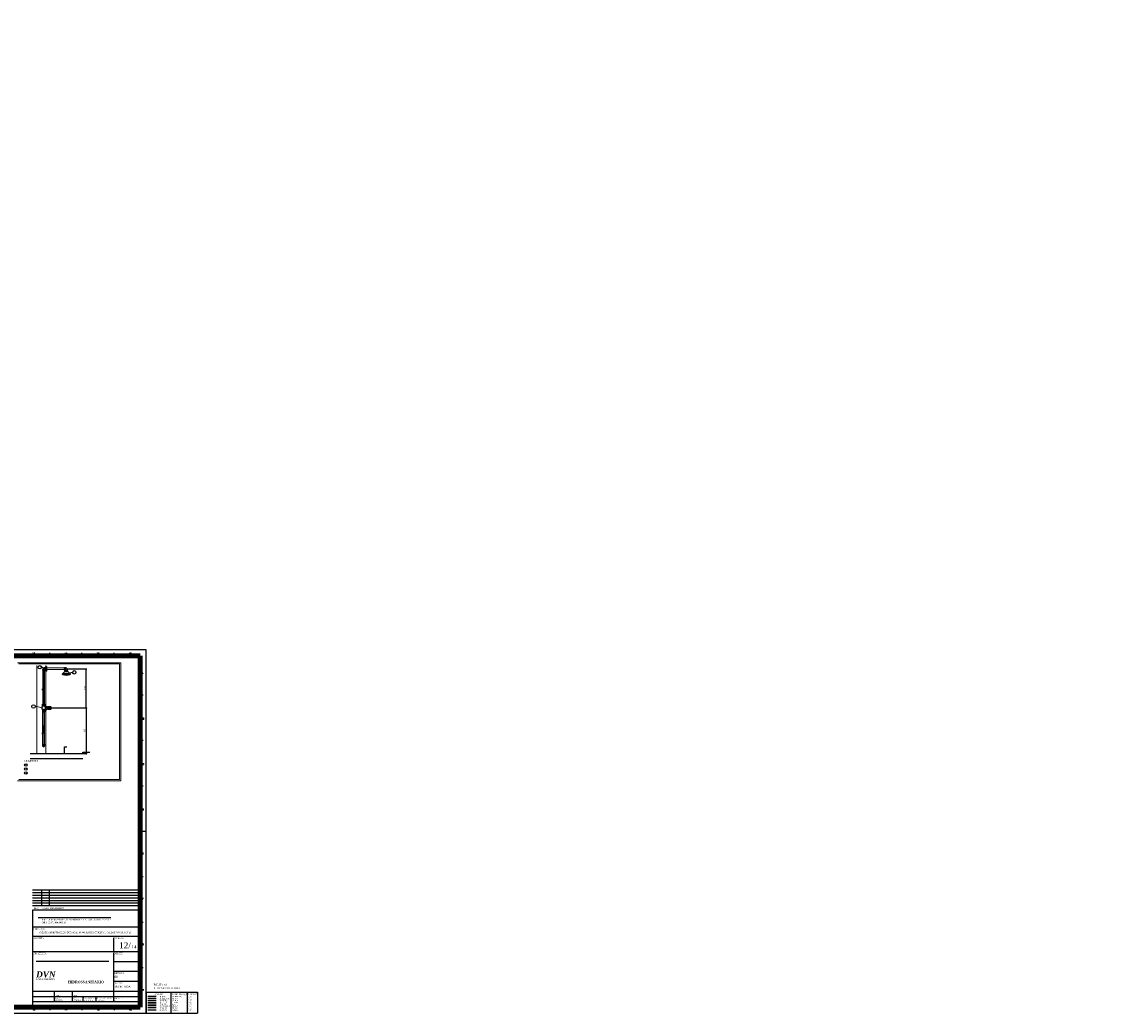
# Model space of a CAD drawing. Header units: millimetres. Extents: x -132310 to 272527, y 0 to 5184.
# Tile 7 of 7: x 71 to 248, y 0 to 162. Entities that reach past the tile are written whole.
import ezdxf

# ---------------------------------------------------------------- set-up
doc = ezdxf.new("R2010")
doc.units = ezdxf.units.MM
doc.header["$MEASUREMENT"] = 0
for name, color, linetype in [('224', 1, 'Continuous'), ('229', 3, 'Continuous'), ('250', 4, 'Continuous'), ('5', 5, 'Continuous'), ('AF', 5, 'Continuous'), ('AUX', 1, 'Continuous'), ('COMENTARIOS', 7, 'Continuous'), ('Cotas', 7, 'Continuous'), ('MARGEM', 4, 'Continuous'), ('PG-CTR_25', 9, 'Continuous'), ('SELO', 2, 'Continuous'), ('TEXTO', 7, 'Continuous'), ('TEXTO CARIMBO', 7, 'Continuous'), ('Textos', 7, 'Continuous'), ('TUBO', 1, 'Continuous')]:
    doc.layers.add(name, color=color, linetype=linetype)
doc.layers.add('Nível 1', color=7, linetype='Continuous', lineweight=5)
doc.styles.add('ROMANS', font='ROMANS')
doc.styles.add('TimesNewRoman', font='times.ttf')
doc.styles.add('TimesNewRomanN', font='timesbd.ttf')
doc.styles.add('TimesNewRomanNI', font='timesbi.ttf')
doc.dimstyles.get("Standard").update_dxf_attribs({"dimtxt": 0.18, "dimasz": 0.18, "dimexe": 0.18, "dimexo": 0.0625, "dimgap": 0.09, "dimtad": 0, "dimtih": 1, "dimtoh": 1, "dimdec": 4, "dimzin": 0, "dimdsep": 46, "dimtxsty": 'Standard', "dimcen": 0.09, "dimadec": 0, "dimazin": 0, "dimtfac": 1, "dimtdec": 4, "dimtofl": 0, "dimtmove": 0, "dimatfit": 3, "dimfxl": 0, "dimtolj": 1, "dimtzin": 0, "dimarcsym": 0})
doc.dimstyles.new('UM_25.000000', dxfattribs={"dimtxt": 0.18, "dimasz": 0.1, "dimexe": 0.1, "dimexo": 0.2, "dimgap": 0, "dimtad": 1, "dimtih": 1, "dimtoh": 1, "dimdec": 1, "dimlfac": 25, "dimzin": 0, "dimdsep": 46, "dimtxsty": 'Standard', "dimblk": 'CLOSED', "dimblk1": 'CLOSED', "dimblk2": 'CLOSED', "dimcen": 0.09, "dimdle": 0.1, "dimadec": 1, "dimazin": 2, "dimtfac": 1, "dimtdec": 4, "dimtofl": 0, "dimtmove": 0, "dimatfit": 3, "dimldrblk": 'CLOSED', "dimfxl": 0, "dimtolj": 1, "dimarcsym": 0})

# ---------------------------------------------------------------- blocks, each defined once
blk = doc.blocks.new('_DOT')
at = {"color": 0, "linetype": 'ByBlock', "lineweight": -2}
blk.add_line((-0.5, 0), (-1, 0), dxfattribs=at)
at = {"color": 0, "linetype": 'ByBlock', "const_width": 0.5}
blk.add_lwpolyline([(-0.25, 0, 1), (0.25, 0, 1)], format="xyb", close=True, dxfattribs=at)
blk = doc.blocks.new('*D5')
at = {"layer": 'Cotas', "color": 0, "lineweight": -2}
for p, q in [((77.9, 56.23), (81.21, 56.23)), ((81.11, 49.93), (81.11, 56.13)), ((75.51, 49.83), (81.21, 49.83))]:
    blk.add_line(p, q, dxfattribs=at)
at = {"layer": 'Defpoints', "color": 0}
for p in [(77.7, 56.23), (81.11, 56.23), (75.31, 49.83)]:
    blk.add_point(p, dxfattribs=at)
at = {"layer": 'Cotas', "color": 0, "lineweight": -2, "xscale": 0.1, "yscale": 0.1, "zscale": 0.1}
for p, rotation in [((81.11, 56.23), 90), ((81.11, 49.83), 270)]:
    blk.add_blockref('_DOT', p, dxfattribs=dict(at, rotation=rotation))
at = {"layer": 'Cotas', "color": 7, "insert": (80.86, 53.03), "char_height": 0.25, "attachment_point": 5, "rotation": 90, "style": 'TimesNewRoman'}
blk.add_mtext('\\A1;100', dxfattribs=at)

msp = doc.modelspace()

# ---------------------------------------------------------------- hatches: boundary and pattern name
at = {"layer": 'AF', "linetype": 'Continuous'}
h = msp.add_hatch(dxfattribs=at)
h.set_pattern_fill('ANSI31', color=256, scale=2.63, angle=135, style=0)
h.paths.add_polyline_path([(73.97095, 50.11434), (74.32295, 50.11434), (74.32295, 50.46634), (73.97095, 50.46634), (73.97095, 50.11434)])
h = msp.add_hatch(dxfattribs=at)
h.set_pattern_fill('ANSI31', color=256, scale=2.63, angle=135, style=0)
h.paths.add_polyline_path([(73.97095, 49.19334), (74.32295, 49.19334), (74.32295, 49.54634), (73.97095, 49.54634), (73.97095, 49.19334)])
at = {"layer": 'Cotas', "linetype": 'Continuous'}
for points in [[(81.15902, 49.82634), (81.15883, 49.8307), (81.15826, 49.83503), (81.15732, 49.83928), (81.15601, 49.84344), (81.15434, 49.84747), (81.15232, 49.85134), (81.14998, 49.85502), (81.14732, 49.85848), (81.14438, 49.8617), (81.14116, 49.86465), (81.1377, 49.8673), (81.13402, 49.86964), (81.13015, 49.87166), (81.12612, 49.87333), (81.12196, 49.87464), (81.1177, 49.87558), (81.11338, 49.87615), (81.10902, 49.87634), (81.10466, 49.87615), (81.10034, 49.87558), (81.09608, 49.87464), (81.09192, 49.87333), (81.08789, 49.87166), (81.08402, 49.86964), (81.08034, 49.8673), (81.07688, 49.86465), (81.07367, 49.8617), (81.07072, 49.85848), (81.06806, 49.85502), (81.06572, 49.85134), (81.06371, 49.84747), (81.06204, 49.84344), (81.06073, 49.83928), (81.05978, 49.83503), (81.05921, 49.8307), (81.05902, 49.82634), (81.10902, 49.82634), (81.15902, 49.82634)], [(81.05902, 49.82634), (81.05921, 49.82199), (81.05978, 49.81766), (81.06073, 49.8134), (81.06204, 49.80924), (81.06371, 49.80521), (81.06572, 49.80134), (81.06806, 49.79766), (81.07072, 49.7942), (81.07367, 49.79099), (81.07688, 49.78804), (81.08034, 49.78539), (81.08402, 49.78304), (81.08789, 49.78103), (81.09192, 49.77936), (81.09608, 49.77805), (81.10034, 49.7771), (81.10466, 49.77653), (81.10902, 49.77634), (81.11338, 49.77653), (81.1177, 49.7771), (81.12196, 49.77805), (81.12612, 49.77936), (81.13015, 49.78103), (81.13402, 49.78304), (81.1377, 49.78539), (81.14116, 49.78804), (81.14438, 49.79099), (81.14732, 49.7942), (81.14998, 49.79766), (81.15232, 49.80134), (81.15434, 49.80521), (81.15601, 49.80924), (81.15732, 49.8134), (81.15826, 49.81766), (81.15883, 49.82199), (81.15902, 49.82634), (81.10902, 49.82634), (81.05902, 49.82634)], [(81.15902, 42.37334), (81.15883, 42.3777), (81.15826, 42.38203), (81.15732, 42.38628), (81.15601, 42.39044), (81.15434, 42.39447), (81.15232, 42.39834), (81.14998, 42.40202), (81.14732, 42.40548), (81.14438, 42.4087), (81.14116, 42.41165), (81.1377, 42.4143), (81.13402, 42.41664), (81.13015, 42.41866), (81.12612, 42.42033), (81.12196, 42.42164), (81.1177, 42.42258), (81.11338, 42.42315), (81.10902, 42.42334), (81.10466, 42.42315), (81.10034, 42.42258), (81.09608, 42.42164), (81.09192, 42.42033), (81.08789, 42.41866), (81.08402, 42.41664), (81.08034, 42.4143), (81.07688, 42.41165), (81.07367, 42.4087), (81.07072, 42.40548), (81.06806, 42.40202), (81.06572, 42.39834), (81.06371, 42.39447), (81.06204, 42.39044), (81.06073, 42.38628), (81.05978, 42.38203), (81.05921, 42.3777), (81.05902, 42.37334), (81.10902, 42.37334), (81.15902, 42.37334)], [(81.05902, 42.37334), (81.05921, 42.36899), (81.05978, 42.36466), (81.06073, 42.3604), (81.06204, 42.35624), (81.06371, 42.35221), (81.06572, 42.34834), (81.06806, 42.34466), (81.07072, 42.3412), (81.07367, 42.33799), (81.07688, 42.33504), (81.08034, 42.33239), (81.08402, 42.33004), (81.08789, 42.32803), (81.09192, 42.32636), (81.09608, 42.32505), (81.10034, 42.3241), (81.10466, 42.32353), (81.10902, 42.32334), (81.11338, 42.32353), (81.1177, 42.3241), (81.12196, 42.32505), (81.12612, 42.32636), (81.13015, 42.32803), (81.13402, 42.33004), (81.1377, 42.33239), (81.14116, 42.33504), (81.14438, 42.33799), (81.14732, 42.3412), (81.14998, 42.34466), (81.15232, 42.34834), (81.15434, 42.35221), (81.15601, 42.35624), (81.15732, 42.3604), (81.15826, 42.36466), (81.15883, 42.36899), (81.15902, 42.37334), (81.10902, 42.37334), (81.05902, 42.37334)]]:
    msp.add_hatch(color=256, dxfattribs=at).paths.add_polyline_path(points)

# ---------------------------------------------------------------- linework, layer by layer
for p, q in [((73.99895, 50.46634), (74.29495, 50.46634)), ((74.81095, 49.97634), (75.31095, 49.97634)), ((75.31095, 49.82634), (74.81095, 49.82634)), ((74.81095, 49.67834), (75.31095, 49.67834)), ((92.52669, 0.82441), (91.2068, 0.82441))]:
    msp.add_line(p, q)
at = {"color": 8}
for p, q in [((80.57295, 42.37334), (80.57295, 42.60034)), ((80.57295, 42.60034), (81.71095, 42.60034)), ((71.97522, 42.37334), (80.57295, 42.37334)), ((71.97522, 41.56414), (80.57295, 41.56414)), ((92.52669, 0.46932), (91.2068, 0.46932))]:
    msp.add_line(p, q, dxfattribs=at)
at = {"color": 6}
for p, q in [((89.93656, 16.80592), (72.33656, 16.80592)), ((72.33656, 16.80592), (72.33656, 0.94192)), ((89.93656, 13.98964), (72.33656, 13.98964)), ((89.93656, 12.48892), (72.33656, 12.48892)), ((85.56056, 12.27292), (85.56056, 10.16492)), ((89.93656, 9.99492), (72.33656, 9.99492)), ((85.56056, 9.81092), (85.56056, 3.63092)), ((89.93656, 8.36992), (85.63556, 8.36992)), ((89.93656, 6.74492), (85.63556, 6.74492)), ((89.93656, 5.11992), (85.63556, 5.11992)), ((89.93656, 3.49492), (72.33656, 3.49492)), ((89.93656, 2.64392), (72.33656, 2.64392)), ((89.93656, 1.79292), (72.33656, 1.79292)), ((75.85556, 3.40992), (75.85556, 2.72892)), ((75.85556, 2.56892), (75.85556, 1.88792)), ((78.84148, 3.40992), (78.84148, 2.72892)), ((78.84148, 2.56892), (78.84148, 1.88792)), ((80.54953, 2.56892), (80.54953, 1.88792)), ((82.70971, 2.56892), (82.70971, 1.88792)), ((85.55856, 2.56892), (85.55856, 1.88792)), ((85.56056, 3.40992), (85.56056, 2.72892)), ((92.52669, 1.16707), (91.2068, 1.16707))]:
    msp.add_line(p, q, dxfattribs=at)
at = {"color": 1}
msp.add_line((92.52669, 2.66464), (91.2068, 2.66464), dxfattribs=at)
at = {"color": 2}
msp.add_line((92.52669, 2.33467), (91.2068, 2.33467), dxfattribs=at)
at = {"color": 3}
msp.add_line((92.52669, 2.04277), (91.2068, 2.04277), dxfattribs=at)
at = {"color": 4}
msp.add_line((92.52669, 1.72549), (91.2068, 1.72549), dxfattribs=at)
at = {"color": 5}
msp.add_line((92.52669, 1.43359), (91.2068, 1.43359), dxfattribs=at)
for points in [[(74.50295, 50.09334), (74.69395, 50.09334), (74.81095, 49.97634)], [(74.50295, 49.56134), (74.69395, 49.56134), (74.81095, 49.67834)]]:
    msp.add_lwpolyline(points)
msp.add_lwpolyline([(74.88595, 50.07634), (75.23595, 50.07634, -0.418847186), (75.31095, 50.00234), (75.31095, 50.00234), (75.31095, 49.65134, -0.422752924), (75.23595, 49.57634), (75.23595, 49.57634), (74.88595, 49.57634, -0.422752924), (74.81095, 49.65134), (74.81095, 49.65134), (74.81095, 50.00234, -0.418847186), (74.88595, 50.07634), (74.88595, 50.07634)], format="xyb")
at = {"layer": '224'}
msp.add_line((89.93656, 17.48692), (72.33656, 17.48692), dxfattribs=at)
msp.add_line((89.93656, 17.48692), (72.33656, 17.48692), dxfattribs=at)
at = {"layer": '5', "color": 1}
for p, q in [((89.93656, 20.03992), (72.33656, 20.03992)), ((89.93656, 19.61492), (72.33656, 19.61492)), ((73.79656, 20.03992), (73.79656, 17.48692)), ((75.07356, 20.03992), (75.07356, 17.48692)), ((89.93656, 19.18892), (72.33656, 19.18892)), ((89.93656, 18.76292), (72.33656, 18.76292)), ((89.93656, 18.33792), (72.33656, 18.33792)), ((89.93656, 18.33692), (72.33656, 18.33692)), ((89.93656, 17.91192), (72.33656, 17.91192)), ((89.93656, 17.91192), (72.33656, 17.91192))]:
    msp.add_line(p, q, dxfattribs=at)
at = {"layer": 'AF', "color": 1}
for p, q in [((74.00095, 55.98034), (74.00095, 56.00534)), ((74.00095, 56.00534), (74.02195, 56.00534)), ((74.03695, 55.98034), (74.00095, 55.98034)), ((74.02195, 56.00534), (74.02195, 56.11634)), ((74.26495, 56.11634), (74.02195, 56.11634)), ((74.02195, 56.00534), (74.26495, 56.00534)), ((74.03695, 55.98034), (74.25095, 55.98034)), ((74.03895, 55.98034), (74.03895, 50.46634)), ((74.25595, 55.98034), (74.25595, 50.46634)), ((74.26495, 56.11634), (74.26495, 56.35934)), ((74.37695, 56.35934), (74.26495, 56.35934)), ((74.40095, 56.38134), (74.37695, 56.38134)), ((74.37695, 56.38134), (74.37695, 56.35934)), ((74.37695, 56.11634), (74.37695, 56.38134)), ((74.40095, 56.34534), (74.40095, 56.38134)), ((74.40095, 56.34534), (74.40095, 56.12934)), ((74.64095, 56.59534), (74.50295, 56.59534)), ((74.50295, 56.59534), (74.50295, 56.53434)), ((74.50295, 55.86134), (74.50295, 56.59534)), ((74.50295, 55.86134), (74.64095, 55.86134)), ((74.64095, 56.59534), (74.64095, 55.86134)), ((77.51395, 56.37634), (77.51395, 56.42734)), ((77.51395, 56.42734), (77.54995, 56.42734)), ((77.51395, 56.37634), (77.51395, 56.08034)), ((77.54995, 56.42734), (77.54995, 56.39634)), ((77.54995, 56.06034), (77.54995, 56.42734)), ((77.54995, 56.39634), (77.70295, 56.39634)), ((77.70295, 56.06034), (77.70295, 56.39634)), ((77.70295, 56.06034), (78.03995, 56.06034)), ((78.03995, 55.90634), (77.70295, 55.90634)), ((78.03995, 55.90634), (78.03995, 56.06034)), ((78.06895, 55.90634), (78.03995, 55.90634)), ((78.06895, 55.87134), (78.06895, 55.90634))]:
    msp.add_line(p, q, dxfattribs=at)
at = {"layer": 'AF'}
for p, q in [((73.99895, 43.87234), (73.99895, 49.19334)), ((74.29495, 43.87234), (74.29495, 49.19334)), ((73.99895, 43.87234), (73.94795, 43.87234)), ((73.94795, 43.87234), (73.94795, 43.83634)), ((73.94795, 43.83634), (73.97895, 43.83634)), ((73.97895, 43.83634), (73.97895, 43.68334)), ((73.97895, 43.83634), (74.31595, 43.83634)), ((74.31595, 43.68334), (73.97895, 43.68334)), ((73.99895, 43.87234), (74.29495, 43.87234))]:
    msp.add_line(p, q, dxfattribs=at)
at = {"layer": 'AF', "color": 1}
for points in [[(74.25095, 55.98034), (74.28695, 55.98034), (74.28695, 56.00534), (74.26495, 56.00534), (74.26495, 56.11634)], [(74.40095, 56.12934), (74.40095, 56.09434), (74.37695, 56.09434), (74.37695, 56.11634), (74.26495, 56.11634)], [(77.51395, 56.08034), (77.51395, 56.02934), (77.54995, 56.02934), (77.54995, 56.06034), (77.70295, 56.06034)], [(77.72295, 55.87134), (77.67195, 55.87134), (77.67195, 55.90634), (77.70295, 55.90634), (77.70295, 56.06034)]]:
    msp.add_lwpolyline(points, dxfattribs=at)
at = {"layer": 'AF'}
msp.add_lwpolyline([(74.08795, 49.54634), (74.20695, 49.54634, 0.417016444), (74.43195, 49.77034), (74.43195, 49.77034), (74.43195, 49.88934, 0.418315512), (74.20695, 50.11434), (74.20695, 50.11434), (74.08795, 50.11434, 0.422752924), (73.86295, 49.88934), (73.86295, 49.88934), (73.86295, 49.77034, 0.421463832), (74.08795, 49.54634), (74.08795, 49.54634)], format="xyb", dxfattribs=at)
for points in [[(73.97095, 50.46634), (74.32295, 50.46634), (74.32295, 50.11434), (73.97095, 50.11434)], [(74.43195, 49.87734), (74.55395, 49.87734), (74.55395, 49.77734), (74.43195, 49.77734)], [(74.55395, 49.85234), (74.81095, 49.85234), (74.81095, 49.80134), (74.55395, 49.80134)], [(73.97095, 49.19334), (74.32295, 49.19334), (74.32295, 49.54634), (73.97095, 49.54634)]]:
    msp.add_lwpolyline(points, close=True, dxfattribs=at)
msp.add_lwpolyline([(74.29495, 43.87234), (74.34595, 43.87234), (74.34595, 43.83634), (74.31595, 43.83634), (74.31595, 43.68334)], dxfattribs=at)
at = {"layer": 'AF', "color": 1}
for centre, radius, start, end in [((74.26495, 56.11634), 0.24276, 90, 180), ((77.70295, 56.06034), 0.3367, 360, 90)]:
    msp.add_arc(centre, radius, start, end, dxfattribs=at)
at = {"layer": 'AF'}
msp.add_arc((74.14695, 43.64734), 0.17209, 168.0298151, 11.9696899, dxfattribs=at)
at = {"layer": 'AUX', "color": 8}
msp.add_line((78.48695, 55.42834), (77.25395, 55.42834), dxfattribs=at)
at = {"layer": 'AUX', "color": 1}
for q in [(77.72295, 55.87134), (78.06895, 55.87134)]:
    msp.add_line((78.01795, 55.87134), q, dxfattribs=at)
at = {"layer": 'AUX', "color": 8}
for points in [[(78.10995, 55.80634), (77.63195, 55.80634), (77.25395, 55.42834)], [(77.63195, 55.80634), (78.10995, 55.80634), (78.48695, 55.42834)]]:
    msp.add_lwpolyline(points, dxfattribs=at)
for points in [[(77.25395, 55.42834), (78.48695, 55.42834), (78.48695, 55.31334), (77.25395, 55.31334)], [(77.63195, 55.80634), (78.10995, 55.80634), (78.10995, 55.87134), (77.63195, 55.87134)]]:
    msp.add_lwpolyline(points, close=True, dxfattribs=at)
msp.add_arc((77.87095, 56.77234), 1.58414, 247.0778828, 292.9221172, dxfattribs=at)
at = {"layer": 'COMENTARIOS'}
msp.add_lwpolyline([(77.5732, 42.39204), (77.5732, 42.46604), (77.5732, 43.47104), (77.9332, 43.47104)], dxfattribs=at)
for centre in [(71.2484, 40.50172), (71.2484, 39.85283), (71.2484, 39.20394)]:
    msp.add_circle(centre, 0.21016, dxfattribs=at)
at = {"layer": 'Cotas'}
for p, q in [((75.51095, 49.82634), (81.20902, 49.82634)), ((81.10902, 49.92634), (81.10902, 42.27334)), ((80.57295, 42.37334), (81.20902, 42.37334))]:
    msp.add_line(p, q, dxfattribs=at)
for points in [[(81.15902, 49.82634, 1), (81.05902, 49.82634), (81.05902, 49.82634, 1), (81.15902, 49.82634), (81.15902, 49.82634)], [(81.15902, 42.37334, 1), (81.05902, 42.37334), (81.05902, 42.37334, 1), (81.15902, 42.37334), (81.15902, 42.37334)]]:
    msp.add_lwpolyline(points, format="xyb", dxfattribs=at)
for centre in [(81.10902, 49.82634), (81.10902, 42.37334)]:
    msp.add_circle(centre, 0.05, dxfattribs=at)
at = {"layer": 'MARGEM', "color": 1}
for p, q in [((90.93656, 59.34192), (6.83656, 59.34192)), ((75.16781, 58.34192), (75.16781, 58.84192)), ((80.42406, 58.34192), (80.42406, 58.84192)), ((85.68031, 58.34192), (85.68031, 58.84192)), ((90.93656, -0.05808), (90.93656, 59.34192)), ((90.43656, 51.91692), (89.93656, 51.91692)), ((90.43656, 44.49192), (89.93656, 44.49192)), ((90.43656, 37.06692), (89.93656, 37.06692)), ((90.93656, 29.64192), (89.93656, 29.64192)), ((90.43656, 22.21692), (89.93656, 22.21692)), ((90.43656, 14.79192), (89.93656, 14.79192)), ((90.43656, 7.36692), (89.93656, 7.36692)), ((75.16781, 0.94192), (75.16781, 0.44192)), ((80.42406, 0.94192), (80.42406, 0.44192)), ((85.68031, 0.94192), (85.68031, 0.44192)), ((6.83656, -0.05808), (90.93656, -0.05808))]:
    msp.add_line(p, q, dxfattribs=at)
at = {"layer": 'MARGEM', "lineweight": 100}
for p, q in [((9.33656, 58.34192), (89.93656, 58.34192)), ((89.93656, 58.34192), (89.93656, 0.94192)), ((89.93656, 0.94192), (9.33656, 0.94192))]:
    msp.add_line(p, q, dxfattribs=at)
at = {"layer": 'Nível 1', "linetype": 'Continuous'}
for p, q in [((69.89915, 57.21085), (86.76615, 57.21085)), ((70.09915, 57.01085), (86.56615, 57.01085)), ((86.56615, 57.01085), (86.56615, 38.14667)), ((86.76615, 57.21085), (86.76615, 37.94667)), ((73.79188, 56.47744), (73.92412, 56.47744)), ((74.18326, 56.2183), (73.92412, 56.47744)), ((74.40095, 56.35934), (74.50295, 56.35934)), ((74.40095, 56.11634), (74.50295, 56.11634)), ((74.64095, 56.35934), (77.51395, 56.35934)), ((74.64095, 56.11634), (77.51395, 56.11634)), ((78.6317, 55.64764), (78.36465, 55.38059)), ((78.87452, 55.64764), (78.6317, 55.64764)), ((73.02417, 50.06195), (72.77679, 50.06195)), ((73.02417, 50.06195), (74.0695, 49.80836)), ((69.89915, 37.94667), (86.76615, 37.94667)), ((70.09915, 38.14667), (86.56615, 38.14667))]:
    msp.add_line(p, q, dxfattribs=at)
at = {"layer": 'Nível 1', "color": 8, "linetype": 'Continuous'}
for p, q in [((73.04727, 42.37334), (73.04727, 56.7675)), ((74.50295, 42.37334), (74.50295, 56.7675))]:
    msp.add_line(p, q, dxfattribs=at)
at = {"layer": 'PG-CTR_25', "color": 7}
for centre in [(73.51299, 56.47744), (79.1534, 55.64764), (72.4979, 50.06195)]:
    msp.add_circle(centre, 0.27889, dxfattribs=at)
at = {"layer": 'SELO', "color": 7}
for p, q in [((85.15951, 15.54032), (73.25208, 15.54032)), ((84.8335, 8.38953), (72.92608, 8.38953))]:
    msp.add_line(p, q, dxfattribs=at)
at = {"layer": 'TEXTO', "color": 7}
for p, q in [((90.93656, 3.37459), (99.28878, 3.37459)), ((90.93656, 3.37459), (90.93656, -0.05808)), ((94.94506, 3.37459), (94.94506, -0.05808)), ((97.64094, 3.37459), (97.64094, -0.05808)), ((99.28878, 3.37459), (99.28891, -0.05808)), ((90.93656, -0.05808), (99.28891, -0.05808))]:
    msp.add_line(p, q, dxfattribs=at)

# ---------------------------------------------------------------- texts
at = {"layer": '224', "color": 7, "attachment_point": 7, "line_spacing_factor": 0.9, "style": 'TimesNewRoman'}
for s, insert, char_height, width in [('REV.', (72.54256, 17.00019), 0.255351, 1723.0031244), ('DATA', (73.92356, 17.00019), 0.255351, 1967.6048205), ('DESCRICAO', (75.24856, 17.00019), 0.255351, 4384.8451119), ('SESC - SERVIÇO SOCIAL DO COMÉRCIO - UNIDADE CALDAS NOVAS', (73.78089, 15.03006), 0.2321371, 1795.7643646), ('{\\fTimes New Roman|b0|i0|c186|p18;CNPJ.: 03.671.444/0008-1}3', (73.78589, 14.65088), 0.2321371, 1194.3484777), ('ENDEREÇO', (72.49756, 13.51664), 0.232137, 3816.3494818), ('AVENIDA MINISTRO ELIAS BUFÁIÇAL, N%%d 600, BAIRRO TURISTA I, CALDAS NOVAS, GOIÁS.', (73.3708, 12.94629), 0.2321371, 2986.0087288), ('ASSUNTO', (72.52056, 12.09253), 0.232137, 3254.7352293), ('PROJETISTA', (72.52056, 9.59753), 0.232137, 4154.6317508), ('PROJETO', (85.70556, 9.59553), 0.232137, 3179.1964702), ('REVISÃO', (85.70556, 6.37353), 0.232137, 2995.2760132), ('ESCALA', (85.70556, 4.75353), 0.232137, 2660.2780381)]:
    msp.add_mtext(s, dxfattribs=dict(at, insert=insert, char_height=char_height, width=width))
at = {"layer": '229', "color": 7, "insert": (85.76156, 4.11575), "char_height": 0.347957, "width": 4674.6449475, "attachment_point": 7, "line_spacing_factor": 0.9, "style": 'TimesNewRoman'}
msp.add_mtext('INDICADA', dxfattribs=at)
at = {"layer": '250', "color": 7, "insert": (85.74756, 5.72285), "char_height": 0.348283, "width": 1087.5704572, "attachment_point": 7, "line_spacing_factor": 0.9, "style": 'TimesNewRoman'}
msp.add_mtext('00', dxfattribs=at)
at = {"layer": '5', "color": 7, "attachment_point": 7, "line_spacing_factor": 0.9, "style": 'TimesNewRoman'}
for s, insert, char_height, width in [('00', (72.91656, 17.62995), 0.151605, 463.5546211), ('BLOCO', (75.93656, 2.3111), 0.170234, 1682.0276484), ('THIAGO', (75.98056, 2.75809), 0.170197, 1550.6558934), ('COZINHA', (76.05655, 1.97504), 0.170044, 2137.1369424), ('DATA', (78.92248, 2.31104), 0.170044, 1283.2205351), ('DIOGO', (78.97248, 2.77709), 0.170197, 1550.6558934), ('13/06/2016', (79.04248, 1.97504), 0.170044, 1203.4591125), ('ÁREA TERRENO', (80.63053, 2.31104), 0.1700438, 1283.2205351), ('253.343,44m²', (80.75052, 1.97504), 0.1700438, 1203.4591125), ('ÁREA CONSTRUÍDA', (82.79071, 2.31104), 0.1700438, 1283.2205351), ('1.589,52m²', (82.9107, 1.97504), 0.170044, 1203.4591125), ('DIM FOLHA', (85.64756, 2.2831), 0.170234, 2618.0514025), ('A1', (85.71456, 1.96709), 0.170197, 588.8269732)]:
    msp.add_mtext(s, dxfattribs=dict(at, insert=insert, char_height=char_height, width=width))
at = {"layer": 'COMENTARIOS', "char_height": 0.25, "width": 614.4, "attachment_point": 5, "line_spacing_factor": 0.9, "style": 'TimesNewRoman'}
for s, insert in [('3', (71.2494, 39.20194)), ('2', (71.2494, 39.85083)), ('1', (71.2494, 40.49972))]:
    msp.add_mtext(s, dxfattribs=dict(at, insert=insert))
at = {"layer": 'Cotas', "color": 7, "insert": (80.96702, 46.09984), "char_height": 0.25, "width": 1925.12, "attachment_point": 8, "rotation": 90.0002105, "line_spacing_factor": 0.9, "style": 'TimesNewRoman'}
msp.add_mtext('110', dxfattribs=at)
at = {"layer": 'MARGEM', "color": 1, "char_height": 0.25, "attachment_point": 8, "line_spacing_factor": 0.798, "style": 'ROMANS'}
for s, insert, width in [('13', (72.53969, 58.58876), 49.0298157), ('14', (77.79594, 58.58646), 49.0298157), ('15', (83.05219, 58.58876), 49.0298157), ('16', (88.30844, 58.58876), 49.0298157), ('A', (90.32281, 55.37979), 29.460898), ('B', (90.43985, 47.95446), 29.460898), ('C', (90.44601, 40.52716), 31.8263716), ('D', (90.40445, 33.10446), 31.8263716), ('E', (90.39541, 25.92716), 29.460898), ('F', (90.3895, 18.50216), 26.8803814), ('G', (90.38088, 11.07716), 34.1918452), ('H', (90.39262, 3.65216), 31.8263716), ('13', (72.53968, 0.44287), 49.0298157), ('14', (77.79593, 0.44287), 49.0298157), ('15', (83.05218, 0.44287), 49.0298157), ('16', (88.30843, 0.44287), 49.0298157)]:
    msp.add_mtext(s, dxfattribs=dict(at, insert=insert, width=width))
at = {"layer": 'SELO', "color": 7, "insert": (85.70556, 12.07492), "char_height": 0.2, "width": 2835.440378, "attachment_point": 7, "line_spacing_factor": 0.798, "style": 'TimesNewRoman'}
msp.add_mtext('FOLHA No.', dxfattribs=at)
at = {"layer": 'SELO', "color": 5, "attachment_point": 8, "line_spacing_factor": 0.798, "style": 'TimesNewRoman'}
for s, insert, char_height, width in [('12/', (87.44839, 10.53832), 1, 4395.1671783), ('14', (88.93053, 10.55148), 0.5, 3298.7202536)]:
    msp.add_mtext(s, dxfattribs=dict(at, insert=insert, char_height=char_height, width=width))
at = {"layer": 'TEXTO CARIMBO', "color": 5, "insert": (78.13416, 4.85404), "char_height": 0.4, "width": 6928.9217048, "attachment_point": 7, "line_spacing_factor": 0.9, "style": 'TimesNewRomanN'}
msp.add_mtext('HIDROSSANITÁRIO', dxfattribs=at)
at = {"layer": 'TEXTO CARIMBO', "color": 7, "attachment_point": 7, "line_spacing_factor": 0.9, "style": 'TimesNewRoman'}
for s, insert, char_height, width in [('FOLHA A1', (92.13575, 4.45983), 0.3, 512.6415835), ('PLOTAR COLORIDO', (92.13575, 3.88602), 0.3, 992.4949235), ('LAYERs', (91.95404, 2.91984), 0.3, 397.1020591), ('01 RED', (93.0876, 2.55297), 0.2, 234.1170145), ('02 YELLOW', (93.0876, 2.23301), 0.2, 392.7690243), ('03 GREEN ', (93.0876, 1.9548), 0.2, 347.8410215), ('04 CYAN   ', (93.0876, 1.65641), 0.2, 347.8410215), ('VERMELHO', (95.10916, 2.57444), 0.2, 399.4380247), ('VERDE', (95.10916, 1.91889), 0.2, 239.7330148), ('CIANO', (95.10916, 1.60477), 0.2, 227.7990141), ('COR TRAÇO', (95.10916, 2.82084), 0.3, 607.8836238), ('PRETO', (95.10916, 2.23301), 0.2, 355.563022), ('0.25', (97.78017, 2.55297), 0.2, 126.3600078), ('0.15', (97.78017, 2.23301), 0.2, 126.3600078), ('0.35', (97.78017, 1.9548), 0.2, 126.3600078), ('0.45', (97.78017, 1.65641), 0.2, 126.3600078), ('ESPESS.', (97.78017, 2.91984), 0.3, 393.9793692), ('05 BLUE  ', (93.0876, 1.35662), 0.2, 313.7940194), ('06 MAGENTA', (93.0876, 1.03666), 0.2, 449.6310278), ('07 WHITE  ', (93.0876, 0.70402), 0.2, 356.6160221), ('08 GRAY', (93.0876, 0.38944), 0.2, 294.1380182), ('AZUL', (95.10916, 1.30431), 0.2, 191.6460119), ('CINZA', (95.10916, 0.38944), 0.2, 219.7260136), ('PRETO', (95.10916, 1.03666), 0.2, 227.7990141), ('PRETO', (95.10916, 0.70402), 0.2, 227.7990141), ('0.25', (97.78017, 1.35662), 0.2, 126.3600078), ('0.60', (97.78017, 1.03666), 0.2, 126.3600078), ('0.10', (97.78017, 0.70402), 0.2, 126.3600078), ('0.40', (97.78017, 0.38944), 0.2, 126.3600078)]:
    msp.add_mtext(s, dxfattribs=dict(at, insert=insert, char_height=char_height, width=width))
at = {"layer": 'Textos', "char_height": 0.35, "width": 505.2830189, "attachment_point": 6, "line_spacing_factor": 0.9, "style": 'TimesNewRoman'}
for insert in [(73.96318, 52.82771), (73.96318, 45.63063)]:
    msp.add_mtext('0', dxfattribs=dict(at, insert=insert))
at = {"layer": 'Textos', "color": 3, "attachment_point": 8, "line_spacing_factor": 0.9, "style": 'TimesNewRomanNI'}
for s, insert, char_height, width in [('ENGENHARIA', (74.43506, 5.36521), 0.3, 5669.6295965), ('DVN', (74.51774, 5.77585), 1, 6933.7178147)]:
    msp.add_mtext(s, dxfattribs=dict(at, insert=insert, char_height=char_height, width=width))
at = {"layer": 'TUBO', "color": 7, "insert": (70.9839, 41.04237), "char_height": 0.3, "width": 5160.96, "attachment_point": 7, "line_spacing_factor": 0.9, "style": 'TimesNewRomanN'}
msp.add_mtext('LEGENDA', dxfattribs=at)

# ---------------------------------------------------------------- dimensions: what is measured, and where the dimension line sits
at = {"layer": 'Cotas'}
dim = msp.add_linear_dim(base=(81.10902, 56.22834), p1=(75.31095, 49.82634), p2=(77.70295, 56.22834), angle=90, text='100', dimstyle='UM_25.000000', override={"dimtxt": 0.25, "dimasz": 0.1, "dimexe": 0.1, "dimexo": 0.2, "dimtad": 1, "dimtih": 0, "dimtoh": 0, "dimdec": 1, "dimlfac": 25, "dimzin": 8, "dimtxsty": 'TimesNewRoman', "dimblk": 'DOT', "dimblk1": 'DOT', "dimblk2": 'DOT', "dimsah": 1, "dimdle": 0.1, "dimse1": 0, "dimse2": 0, "dimclrt": 7, "dimadec": 1, "dimazin": 3, "dimtmove": 2, "dimldrblk": 'DOT'}, dxfattribs=at)
dim.commit()
dim.dimension.update_dxf_attribs({"geometry": '*D5', "text_midpoint": (80.85902, 53.02734), "dimtype": 160, "text_rotation": 90})

# ---------------------------------------------------------------- leaders
for points in [[(74.14818, 54.1549), (74.14818, 52.82771)], [(74.14818, 46.95782), (74.14818, 45.63063)]]:
    msp.add_leader(points, dimstyle='Standard', override={"dimasz": 0.1}, dxfattribs=at)

doc.saveas('drawing.dxf')
